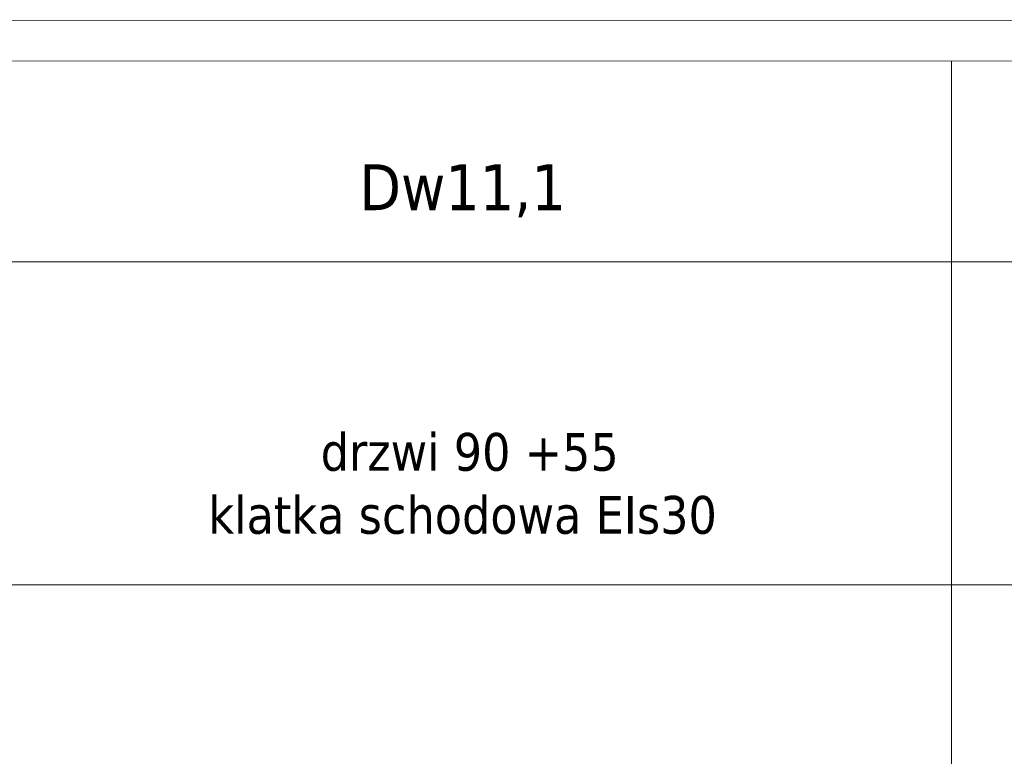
# Model space of a CAD drawing. Header units: millimetres. Extents: x 23192 to 149900, y -396339 to -79279.
# Tile 17 of 136: x 68577 to 68941, y -237725 to -237452. Entities that reach past the tile are written whole.
import ezdxf

# ---------------------------------------------------------------- set-up
doc = ezdxf.new("R2010")
doc.units = ezdxf.units.MM
doc.layers.add('0_LEGENDA', color=7, linetype='Continuous', lineweight=13)
doc.styles.add('ARIAL', font='tahoma.ttf')

msp = doc.modelspace()

# ---------------------------------------------------------------- linework, layer by layer
at = {"layer": '0_LEGENDA', "color": 7, "linetype": 'ByBlock', "ltscale": 5}
for p, q in [((68921.849, -238639.468), (68921.85, -237467.171)), ((68921.849, -238639.472), (68921.85, -237467.175)), ((66326.915, -237541.193), (69283.007, -237541.531)), ((66326.915, -237660.841), (69282.895, -237661.18))]:
    msp.add_line(p, q, dxfattribs=at)
at = {"layer": '0_LEGENDA', "color": 7}
for points in [[(69297.308, -237452.23), (66311.916, -237451.794), (66309.31, -239861.998), (69306.006, -239862.418)], [(69291.803, -239847.374), (66324.311, -239847.033), (66326.915, -237466.829), (69283.076, -237467.175)]]:
    msp.add_lwpolyline(points, dxfattribs=at)

# ---------------------------------------------------------------- texts
at = {"layer": '0_LEGENDA', "color": 7, "linetype": 'ByBlock', "ltscale": 5, "width": 360, "attachment_point": 1, "style": 'ARIAL'}
for s, insert, char_height in [('\\pxqc;Dw11,1', (68560.73, -237505.363), 17), ('\\pxqc; drzwi 90 +55\\Pklatka schodowa EIs30', (68560.73, -237604.879), 14)]:
    msp.add_mtext(s, dxfattribs=dict(at, insert=insert, char_height=char_height))

doc.saveas('drawing.dxf')
